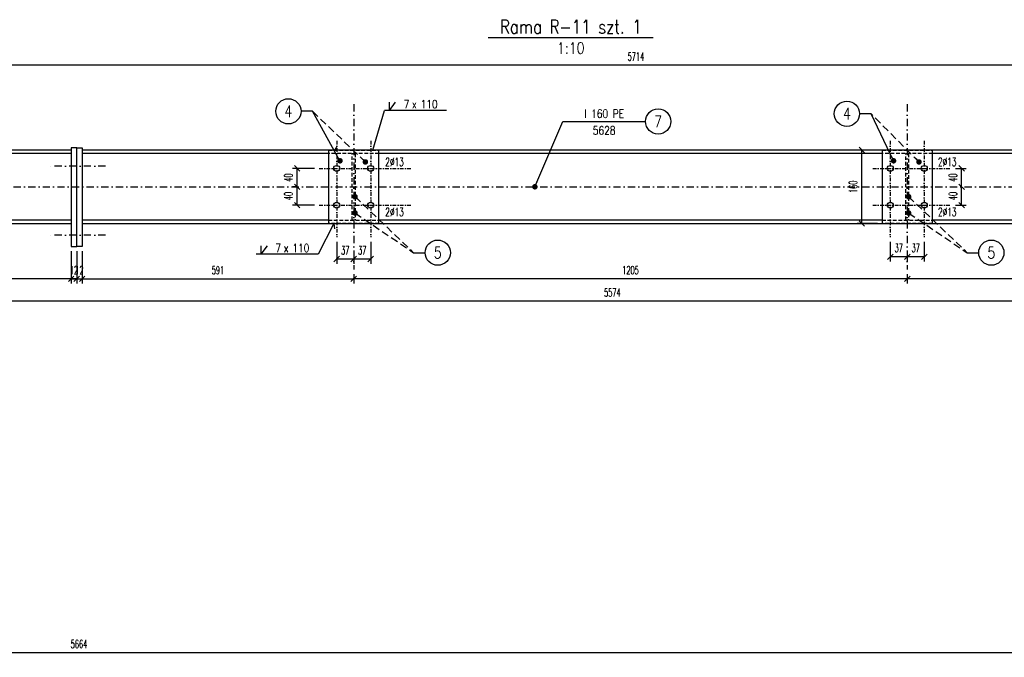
# Model space of a CAD drawing. Header units: millimetres. Extents: x -228255 to 14536, y -140109 to 119945.
# Tile 11 of 123: x -199358 to -197214, y 59036 to 60424. Entities that reach past the tile are written whole.
import ezdxf
from ezdxf.enums import TextEntityAlignment as Align

# ---------------------------------------------------------------- set-up
doc = ezdxf.new("R2010")
doc.units = ezdxf.units.MM
doc.header["$LTSCALE"] = 2.5
for name, pattern in [('DASHDOT', [25.4, 12.7, -6.35, 0, -6.35]), ('DASHDOT2', [12.7, 6.35, -3.175, 0, -3.175]), ('DASHED', [19.05, 12.7, -6.35]), ('DASHED2', [9.525, 6.35, -3.175])]:
    doc.linetypes.add(name, pattern=pattern)
for name, color, linetype in [('Gruba', 6, 'Continuous'), ('Opisy_stal', 7, 'Continuous'), ('Osie', 134, 'DASHDOT'), ('Osie_laczniki', 157, 'DASHDOT2'), ('stal', 4, 'Continuous'), ('Stal_nw', 181, 'DASHED2'), ('Tekst', 31, 'Continuous'), ('Wymiary', 86, 'Continuous')]:
    doc.layers.add(name, color=color, linetype=linetype)
doc.styles.get("Standard").update_dxf_attribs({"font": 'romans.shx', "width": 0.65})
doc.styles.add('style1', font='romand.shx', dxfattribs={"width": 0.8})
doc.styles.add('style3', font='romans.shx', dxfattribs={"width": 0.5})
doc.dimstyles.new('Skala_10', dxfattribs={"dimtxt": 18, "dimasz": 12, "dimexe": 10, "dimexo": 10, "dimgap": 10, "dimtad": 1, "dimdec": 0, "dimdsep": 46, "dimtxsty": 'style3', "dimblk": 'OBLIQUE', "dimcen": 0, "dimdle": 1, "dimclrd": 256, "dimclre": 256, "dimclrt": 31, "dimadec": 1, "dimazin": 0, "dimtfac": 1, "dimtdec": 0, "dimtix": 1, "dimtmove": 2, "dimatfit": 0, "dimldrblk": 'DOT', "dimfxl": 1, "dimtolj": 1, "dimtzin": 0, "dimlwd": -1, "dimlwe": -1, "dimarcsym": 0})
doc.dimstyles.new('Skala_10$7', dxfattribs={"dimscale": 0, "dimtxt": 18, "dimasz": 12, "dimexe": 10, "dimexo": 15, "dimgap": 5, "dimtad": 1, "dimdec": 0, "dimrnd": 0.5, "dimzin": 9, "dimdsep": 46, "dimtxsty": 'Standard', "dimblk1": 'OBLIQUE', "dimblk2": 'OBLIQUE', "dimsah": 1, "dimcen": 10, "dimdle": 10, "dimclrt": 31, "dimadec": 0, "dimazin": 0, "dimtfac": 1, "dimtdec": 0, "dimtmove": 2, "dimatfit": 3, "dimldrblk": 'DOT', "dimfxl": 1, "dimtolj": 1, "dimtzin": 9, "dimarcsym": 0})

# ---------------------------------------------------------------- blocks, each defined once
blk = doc.blocks.new('_Oblique')
at = {"color": 0, "linetype": 'ByBlock', "lineweight": -2}
blk.add_line((-0.5, -0.5), (0.5, 0.5), dxfattribs=at)
blk = doc.blocks.new('*D958')
at = {"layer": 'Defpoints', "color": 0, "ltscale": 0.5, "transparency": 16777216}
for p in [(-196396.6, 59890.8), (-197425.6, 59880.1), (-197425.6, 59859.6)]:
    blk.add_point(p, dxfattribs=at)
at = {"layer": 'Wymiary', "ltscale": 0.5, "transparency": 16777216}
for p, q in [((-197425.6, 59870.1), (-197425.6, 59849.6)), ((-196396.6, 59880.8), (-196396.6, 59849.6)), ((-196395.6, 59859.6), (-197426.6, 59859.6))]:
    blk.add_line(p, q, dxfattribs=at)
at = {"layer": 'Wymiary', "ltscale": 0.5, "transparency": 16777216, "xscale": 12, "yscale": 12, "zscale": 12, "rotation": 180}
blk.add_blockref('_Oblique', (-197425.6, 59859.6), dxfattribs=at)
at = {"layer": 'Wymiary', "ltscale": 0.5, "transparency": 16777216, "xscale": 12, "yscale": 12, "zscale": 12}
blk.add_blockref('_Oblique', (-196396.6, 59859.6), dxfattribs=at)
at = {"layer": 'Wymiary', "color": 31, "ltscale": 0.5, "transparency": 16777216, "insert": (-196911.1, 59878.6), "char_height": 18, "attachment_point": 5, "style": 'style3'}
blk.add_mtext('\\A1;1029', dxfattribs=at)
blk = doc.blocks.new('_Dot')
at = {"color": 0, "linetype": 'ByBlock', "lineweight": -2}
blk.add_line((-0.5, 0), (-1, 0), dxfattribs=at)
at = {"color": 0, "linetype": 'ByBlock', "const_width": 0.5}
blk.add_lwpolyline([(-0.25, 0, 1), (0.25, 0, 1)], format="xyb", close=True, dxfattribs=at)
blk = doc.blocks.new('*D959')
at = {"layer": 'Defpoints', "color": 0, "ltscale": 0.5, "transparency": 16777216}
for p in [(-198630.6, 59880.1), (-197425.6, 59880.1), (-198630.6, 59859.6)]:
    blk.add_point(p, dxfattribs=at)
at = {"layer": 'Wymiary', "ltscale": 0.5, "transparency": 16777216}
for p, q in [((-198630.6, 59870.1), (-198630.6, 59849.6)), ((-197425.6, 59870.1), (-197425.6, 59849.6)), ((-197424.6, 59859.6), (-198631.6, 59859.6))]:
    blk.add_line(p, q, dxfattribs=at)
at = {"layer": 'Wymiary', "ltscale": 0.5, "transparency": 16777216, "xscale": 12, "yscale": 12, "zscale": 12, "rotation": 180}
blk.add_blockref('_Oblique', (-198630.6, 59859.6), dxfattribs=at)
at = {"layer": 'Wymiary', "ltscale": 0.5, "transparency": 16777216, "xscale": 12, "yscale": 12, "zscale": 12}
blk.add_blockref('_Oblique', (-197425.6, 59859.6), dxfattribs=at)
at = {"layer": 'Wymiary', "color": 31, "ltscale": 0.5, "transparency": 16777216, "insert": (-198028.1, 59878.6), "char_height": 18, "attachment_point": 5, "style": 'style3'}
blk.add_mtext('\\A1;1205', dxfattribs=at)
blk = doc.blocks.new('*D960')
at = {"layer": 'Defpoints', "color": 0, "ltscale": 0.5, "transparency": 16777216}
for p in [(-199245.6, 59930.1), (-202070.6, 59890.8), (-202070.6, 59859.6)]:
    blk.add_point(p, dxfattribs=at)
at = {"layer": 'Wymiary', "ltscale": 0.5, "transparency": 16777216}
for p, q in [((-199245.6, 59920.1), (-199245.6, 59849.6)), ((-202070.6, 59880.8), (-202070.6, 59849.6)), ((-199244.6, 59859.6), (-202071.6, 59859.6))]:
    blk.add_line(p, q, dxfattribs=at)
at = {"layer": 'Wymiary', "ltscale": 0.5, "transparency": 16777216, "xscale": 12, "yscale": 12, "zscale": 12, "rotation": 180}
blk.add_blockref('_Oblique', (-202070.6, 59859.6), dxfattribs=at)
at = {"layer": 'Wymiary', "ltscale": 0.5, "transparency": 16777216, "xscale": 12, "yscale": 12, "zscale": 12}
blk.add_blockref('_Oblique', (-199245.6, 59859.6), dxfattribs=at)
at = {"layer": 'Wymiary', "color": 31, "ltscale": 0.5, "transparency": 16777216, "insert": (-200658.1, 59878.6), "char_height": 18, "attachment_point": 5, "style": 'style3'}
blk.add_mtext('\\A1;2825', dxfattribs=at)
blk = doc.blocks.new('*D962')
at = {"layer": 'Defpoints', "color": 0, "ltscale": 0.5, "transparency": 16777216}
for p in [(-197388.6, 59950.1), (-197425.6, 59921.7), (-197425.6, 59907.7)]:
    blk.add_point(p, dxfattribs=at)
at = {"layer": 'Wymiary', "ltscale": 0.5, "transparency": 16777216}
for p, q in [((-197388.6, 59940.1), (-197388.6, 59897.7)), ((-197387.6, 59907.7), (-197426.6, 59907.7)), ((-197425.6, 59911.7), (-197425.6, 59897.7))]:
    blk.add_line(p, q, dxfattribs=at)
at = {"layer": 'Wymiary', "ltscale": 0.5, "transparency": 16777216, "xscale": 12, "yscale": 12, "zscale": 12, "rotation": 180}
blk.add_blockref('_Oblique', (-197425.6, 59907.7), dxfattribs=at)
at = {"layer": 'Wymiary', "ltscale": 0.5, "transparency": 16777216, "xscale": 12, "yscale": 12, "zscale": 12}
blk.add_blockref('_Oblique', (-197388.6, 59907.7), dxfattribs=at)
at = {"layer": 'Wymiary', "color": 31, "ltscale": 0.5, "transparency": 16777216, "insert": (-197407.1, 59926.7), "char_height": 18, "attachment_point": 5, "style": 'style3'}
blk.add_mtext('\\A1;37', dxfattribs=at)
blk = doc.blocks.new('*D963')
at = {"layer": 'Defpoints', "color": 0, "ltscale": 0.5, "transparency": 16777216}
for p in [(-197462.6, 59950.1), (-197462.6, 59907.7), (-197425.6, 59921.7)]:
    blk.add_point(p, dxfattribs=at)
at = {"layer": 'Wymiary', "ltscale": 0.5, "transparency": 16777216}
for p, q in [((-197462.6, 59940.1), (-197462.6, 59897.7)), ((-197424.6, 59907.7), (-197463.6, 59907.7)), ((-197425.6, 59911.7), (-197425.6, 59897.7))]:
    blk.add_line(p, q, dxfattribs=at)
at = {"layer": 'Wymiary', "ltscale": 0.5, "transparency": 16777216, "xscale": 12, "yscale": 12, "zscale": 12, "rotation": 180}
blk.add_blockref('_Oblique', (-197462.6, 59907.7), dxfattribs=at)
at = {"layer": 'Wymiary', "ltscale": 0.5, "transparency": 16777216, "xscale": 12, "yscale": 12, "zscale": 12}
blk.add_blockref('_Oblique', (-197425.6, 59907.7), dxfattribs=at)
at = {"layer": 'Wymiary', "color": 31, "ltscale": 0.5, "transparency": 16777216, "insert": (-197444.1, 59926.7), "char_height": 18, "attachment_point": 5, "style": 'style3'}
blk.add_mtext('\\A1;37', dxfattribs=at)
blk = doc.blocks.new('*D964')
at = {"layer": 'Defpoints', "color": 0, "ltscale": 0.5, "transparency": 16777216}
for p in [(-198593.6, 59950.1), (-198630.6, 59918.9), (-198630.6, 59902.7)]:
    blk.add_point(p, dxfattribs=at)
at = {"layer": 'Wymiary', "ltscale": 0.5, "transparency": 16777216}
for p, q in [((-198593.6, 59940.1), (-198593.6, 59892.7)), ((-198630.6, 59908.9), (-198630.6, 59892.7)), ((-198592.6, 59902.7), (-198631.6, 59902.7))]:
    blk.add_line(p, q, dxfattribs=at)
at = {"layer": 'Wymiary', "ltscale": 0.5, "transparency": 16777216, "xscale": 12, "yscale": 12, "zscale": 12, "rotation": 180}
blk.add_blockref('_Oblique', (-198630.6, 59902.7), dxfattribs=at)
at = {"layer": 'Wymiary', "ltscale": 0.5, "transparency": 16777216, "xscale": 12, "yscale": 12, "zscale": 12}
blk.add_blockref('_Oblique', (-198593.6, 59902.7), dxfattribs=at)
at = {"layer": 'Wymiary', "color": 31, "ltscale": 0.5, "transparency": 16777216, "insert": (-198612.1, 59921.7), "char_height": 18, "attachment_point": 5, "style": 'style3'}
blk.add_mtext('\\A1;37', dxfattribs=at)
blk = doc.blocks.new('*D965')
at = {"layer": 'Defpoints', "color": 0, "ltscale": 0.5, "transparency": 16777216}
for p in [(-198667.6, 59950.1), (-198630.6, 59918.9), (-198667.6, 59902.7)]:
    blk.add_point(p, dxfattribs=at)
at = {"layer": 'Wymiary', "ltscale": 0.5, "transparency": 16777216}
for p, q in [((-198667.6, 59940.1), (-198667.6, 59892.7)), ((-198630.6, 59908.9), (-198630.6, 59892.7)), ((-198629.6, 59902.7), (-198668.6, 59902.7))]:
    blk.add_line(p, q, dxfattribs=at)
at = {"layer": 'Wymiary', "ltscale": 0.5, "transparency": 16777216, "xscale": 12, "yscale": 12, "zscale": 12, "rotation": 180}
blk.add_blockref('_Oblique', (-198667.6, 59902.7), dxfattribs=at)
at = {"layer": 'Wymiary', "ltscale": 0.5, "transparency": 16777216, "xscale": 12, "yscale": 12, "zscale": 12}
blk.add_blockref('_Oblique', (-198630.6, 59902.7), dxfattribs=at)
at = {"layer": 'Wymiary', "color": 31, "ltscale": 0.5, "transparency": 16777216, "insert": (-198649.1, 59921.7), "char_height": 18, "attachment_point": 5, "style": 'style3'}
blk.add_mtext('\\A1;37', dxfattribs=at)
blk = doc.blocks.new('*D966')
at = {"layer": 'Defpoints', "color": 0, "ltscale": 0.5, "transparency": 16777216}
for p in [(-197307.3, 60060.1), (-197307.3, 60060.1), (-197330.6, 60020.1)]:
    blk.add_point(p, dxfattribs=at)
at = {"layer": 'Wymiary', "ltscale": 0.5, "transparency": 16777216}
for p, q in [((-197307.3, 60019.1), (-197307.3, 60061.1)), ((-197320.6, 60020.1), (-197297.3, 60020.1))]:
    blk.add_line(p, q, dxfattribs=at)
at = {"layer": 'Wymiary', "ltscale": 0.5, "transparency": 16777216, "xscale": 12, "yscale": 12, "zscale": 12}
for p, rotation in [((-197307.3, 60060.1), 90), ((-197307.3, 60020.1), 270)]:
    blk.add_blockref('_Oblique', p, dxfattribs=dict(at, rotation=rotation))
at = {"layer": 'Wymiary', "color": 31, "ltscale": 0.5, "transparency": 16777216, "insert": (-197326.3, 60040.1), "char_height": 18, "attachment_point": 5, "rotation": 90, "style": 'style3'}
blk.add_mtext('\\A1;40', dxfattribs=at)
blk = doc.blocks.new('*D967')
at = {"layer": 'Defpoints', "color": 0, "ltscale": 0.5, "transparency": 16777216}
for p in [(-197330.6, 60100.1), (-197307.3, 60100.1), (-197307.3, 60060.1)]:
    blk.add_point(p, dxfattribs=at)
at = {"layer": 'Wymiary', "ltscale": 0.5, "transparency": 16777216}
for p, q in [((-197320.6, 60100.1), (-197297.3, 60100.1)), ((-197307.3, 60059.1), (-197307.3, 60101.1))]:
    blk.add_line(p, q, dxfattribs=at)
at = {"layer": 'Wymiary', "ltscale": 0.5, "transparency": 16777216, "xscale": 12, "yscale": 12, "zscale": 12}
for p, rotation in [((-197307.3, 60100.1), 90), ((-197307.3, 60060.1), 270)]:
    blk.add_blockref('_Oblique', p, dxfattribs=dict(at, rotation=rotation))
at = {"layer": 'Wymiary', "color": 31, "ltscale": 0.5, "transparency": 16777216, "insert": (-197326.3, 60080.1), "char_height": 18, "attachment_point": 5, "rotation": 90, "style": 'style3'}
blk.add_mtext('\\A1;40', dxfattribs=at)
blk = doc.blocks.new('*D968')
at = {"layer": 'Defpoints', "color": 0, "ltscale": 0.5, "transparency": 16777216}
for p in [(-198753.7, 60060.1), (-198746.9, 60060.1), (-198705.6, 60020.1)]:
    blk.add_point(p, dxfattribs=at)
at = {"layer": 'Wymiary', "ltscale": 0.5, "transparency": 16777216}
for p, q in [((-198756.9, 60060.1), (-198763.7, 60060.1)), ((-198753.7, 60019.1), (-198753.7, 60061.1)), ((-198715.6, 60020.1), (-198763.7, 60020.1))]:
    blk.add_line(p, q, dxfattribs=at)
at = {"layer": 'Wymiary', "ltscale": 0.5, "transparency": 16777216, "xscale": 12, "yscale": 12, "zscale": 12}
for p, rotation in [((-198753.7, 60060.1), 90), ((-198753.7, 60020.1), 270)]:
    blk.add_blockref('_Oblique', p, dxfattribs=dict(at, rotation=rotation))
at = {"layer": 'Wymiary', "color": 31, "ltscale": 0.5, "transparency": 16777216, "insert": (-198772.7, 60040.1), "char_height": 18, "attachment_point": 5, "rotation": 90, "style": 'style3'}
blk.add_mtext('\\A1;40', dxfattribs=at)
blk = doc.blocks.new('*D969')
at = {"layer": 'Defpoints', "color": 0, "ltscale": 0.5, "transparency": 16777216}
for p in [(-198753.7, 60100.1), (-198705.6, 60100.1), (-198746.9, 60060.1)]:
    blk.add_point(p, dxfattribs=at)
at = {"layer": 'Wymiary', "ltscale": 0.5, "transparency": 16777216}
for p, q in [((-198715.6, 60100.1), (-198763.7, 60100.1)), ((-198753.7, 60059.1), (-198753.7, 60101.1)), ((-198756.9, 60060.1), (-198763.7, 60060.1))]:
    blk.add_line(p, q, dxfattribs=at)
at = {"layer": 'Wymiary', "ltscale": 0.5, "transparency": 16777216, "xscale": 12, "yscale": 12, "zscale": 12}
for p, rotation in [((-198753.7, 60100.1), 90), ((-198753.7, 60060.1), 270)]:
    blk.add_blockref('_Oblique', p, dxfattribs=dict(at, rotation=rotation))
at = {"layer": 'Wymiary', "color": 31, "ltscale": 0.5, "transparency": 16777216, "insert": (-198772.7, 60080.1), "char_height": 18, "attachment_point": 5, "rotation": 90, "style": 'style3'}
blk.add_mtext('\\A1;40', dxfattribs=at)
blk = doc.blocks.new('Op_el_prawy')
at = {"color": 7}
blk.add_line((0, 0), (180, 0), dxfattribs=at)
blk.add_circle((207.5, 0), 27.5, dxfattribs=at)
at = {"color": 31, "width": 0.8}
for tag, p in [('ZK_120X120X5', (90, 7.803)), ('1000', (90, -28.62))]:
    blk.add_attdef(tag, text='', height=18, dxfattribs=at).set_placement(p, align=Align.CENTER)
blk.add_attdef('22', text='', height=25, dxfattribs=at).set_placement((207.5, 0), align=Align.MIDDLE)
blk = doc.blocks.new('*D643')
at = {"layer": 'Defpoints', "color": 0, "ltscale": 0.5, "transparency": 16777216}
for p in [(-197524.6, 60140.1), (-197480.6, 60140.1), (-197480.6, 59980.1)]:
    blk.add_point(p, dxfattribs=at)
at = {"layer": 'Wymiary', "ltscale": 0.5, "transparency": 16777216}
for p, q in [((-197490.6, 60140.1), (-197534.6, 60140.1)), ((-197524.6, 59979.1), (-197524.6, 60141.1)), ((-197490.6, 59980.1), (-197534.6, 59980.1))]:
    blk.add_line(p, q, dxfattribs=at)
at = {"layer": 'Wymiary', "ltscale": 0.5, "transparency": 16777216, "xscale": 12, "yscale": 12, "zscale": 12}
for p, rotation in [((-197524.6, 60140.1), 90), ((-197524.6, 59980.1), 270)]:
    blk.add_blockref('_Oblique', p, dxfattribs=dict(at, rotation=rotation))
at = {"layer": 'Wymiary', "color": 31, "ltscale": 0.5, "transparency": 16777216, "insert": (-197543.6, 60060.1), "char_height": 18, "attachment_point": 5, "rotation": 90, "style": 'style3'}
blk.add_mtext('\\A1;160', dxfattribs=at)
blk = doc.blocks.new('Elem_prawy')
at = {"color": 7}
blk.add_line((0, 0), (25, 0), dxfattribs=at)
blk.add_circle((52.5, 0), 27.5, dxfattribs=at)
at = {"color": 31, "width": 0.8}
blk.add_attdef('22', text='', height=25, dxfattribs=at).set_placement((52.5, 0), align=Align.MIDDLE)
blk = doc.blocks.new('pol_V_lewa')
at = {"color": 7}
for p, q in [((0, 0), (-135, 0)), ((-124, 0), (-110.5, 18)), ((-124, 0), (-124, 18))]:
    blk.add_line(p, q, dxfattribs=at)
at = {"color": 31, "width": 0.8}
blk.add_text('x', height=18, dxfattribs=at).set_placement((-74.9, 4.5))
blk.add_attdef('22', text='', height=18, dxfattribs=at).set_placement((-80.5, 4.5), align=Align.RIGHT)
blk.add_attdef('9999', (-56.2, 4.5), '', height=18, dxfattribs=at)
blk = doc.blocks.new('pol_V_prawa')
at = {"color": 7}
for p, q in [((135, 0), (0, 0)), ((11, 0), (24.5, 18)), ((11, 0), (11, 18))]:
    blk.add_line(p, q, dxfattribs=at)
at = {"color": 31, "width": 0.8}
blk.add_text('x', height=18, dxfattribs=at).set_placement((60.1, 4.5))
blk.add_attdef('22', text='', height=18, dxfattribs=at).set_placement((54.5, 4.5), align=Align.RIGHT)
blk.add_attdef('9999', (78.8, 4.5), '', height=18, dxfattribs=at)
blk = doc.blocks.new('Elem_lewy')
at = {"color": 7}
blk.add_line((0, 0), (-25, 0), dxfattribs=at)
blk.add_circle((-52.5, 0), 27.5, dxfattribs=at)
at = {"color": 31, "width": 0.8}
blk.add_attdef('22', text='', height=25, dxfattribs=at).set_placement((-52.5, 0), align=Align.MIDDLE)
blk = doc.blocks.new('*D645')
at = {"layer": 'Defpoints', "color": 0, "ltscale": 0.5, "transparency": 16777216}
for p in [(-202020.6, 59826.3), (-196446.6, 59826.3), (-202020.6, 59811)]:
    blk.add_point(p, dxfattribs=at)
at = {"layer": 'Wymiary', "ltscale": 0.5, "transparency": 16777216}
for p, q in [((-196445.6, 59811), (-202021.6, 59811)), ((-202020.6, 59816.3), (-202020.6, 59801)), ((-196446.6, 59816.3), (-196446.6, 59801))]:
    blk.add_line(p, q, dxfattribs=at)
at = {"layer": 'Wymiary', "ltscale": 0.5, "transparency": 16777216, "xscale": 12, "yscale": 12, "zscale": 12, "rotation": 180}
blk.add_blockref('_Oblique', (-202020.6, 59811), dxfattribs=at)
at = {"layer": 'Wymiary', "ltscale": 0.5, "transparency": 16777216, "xscale": 12, "yscale": 12, "zscale": 12}
blk.add_blockref('_Oblique', (-196446.6, 59811), dxfattribs=at)
at = {"layer": 'Wymiary', "color": 31, "ltscale": 0.5, "transparency": 16777216, "insert": (-198067.6, 59830), "char_height": 18, "attachment_point": 5, "style": 'style3'}
blk.add_mtext('\\A1;5574', dxfattribs=at)
blk = doc.blocks.new('*D647')
at = {"layer": 'Defpoints', "color": 0, "ltscale": 0.5, "transparency": 16777216}
for p in [(-202060.6, 59976.1), (-196396.6, 59090), (-202060.6, 59045.7)]:
    blk.add_point(p, dxfattribs=at)
at = {"layer": 'Wymiary', "ltscale": 0.5, "transparency": 16777216}
for p, q in [((-202060.6, 59966.1), (-202060.6, 59035.7)), ((-196396.6, 59080), (-196396.6, 59035.7)), ((-196395.6, 59045.7), (-202061.6, 59045.7))]:
    blk.add_line(p, q, dxfattribs=at)
at = {"layer": 'Wymiary', "ltscale": 0.5, "transparency": 16777216, "xscale": 12, "yscale": 12, "zscale": 12, "rotation": 180}
blk.add_blockref('_Oblique', (-202060.6, 59045.7), dxfattribs=at)
at = {"layer": 'Wymiary', "ltscale": 0.5, "transparency": 16777216, "xscale": 12, "yscale": 12, "zscale": 12}
blk.add_blockref('_Oblique', (-196396.6, 59045.7), dxfattribs=at)
at = {"layer": 'Wymiary', "color": 31, "ltscale": 0.5, "transparency": 16777216, "insert": (-199228.6, 59064.7), "char_height": 18, "attachment_point": 5, "style": 'style3'}
blk.add_mtext('\\A1;5664', dxfattribs=at)
blk = doc.blocks.new('*D648')
at = {"layer": 'Defpoints', "color": 0, "ltscale": 0.5, "transparency": 16777216}
for p in [(-202060.6, 60324.6), (-202060.6, 60145.1), (-196346.6, 60155.1)]:
    blk.add_point(p, dxfattribs=at)
at = {"layer": 'Wymiary', "ltscale": 0.5, "transparency": 16777216}
for p, q in [((-202060.6, 60155.1), (-202060.6, 60334.6)), ((-196346.6, 60165.1), (-196346.6, 60334.6)), ((-196345.6, 60324.6), (-202061.6, 60324.6))]:
    blk.add_line(p, q, dxfattribs=at)
at = {"layer": 'Wymiary', "ltscale": 0.5, "transparency": 16777216, "xscale": 12, "yscale": 12, "zscale": 12, "rotation": 180}
blk.add_blockref('_Oblique', (-202060.6, 60324.6), dxfattribs=at)
at = {"layer": 'Wymiary', "ltscale": 0.5, "transparency": 16777216, "xscale": 12, "yscale": 12, "zscale": 12}
blk.add_blockref('_Oblique', (-196346.6, 60324.6), dxfattribs=at)
at = {"layer": 'Wymiary', "color": 31, "ltscale": 0.5, "transparency": 16777216, "insert": (-198016.3, 60343.6), "char_height": 18, "attachment_point": 5, "style": 'style3'}
blk.add_mtext('\\A1;5714', dxfattribs=at)
blk = doc.blocks.new('*D911')
at = {"layer": 'Defpoints', "color": 0, "ltscale": 0.5, "transparency": 16777216}
for p in [(-199245.6, 59930.1), (-199233.6, 59930.1), (-199233.6, 59859.6)]:
    blk.add_point(p, dxfattribs=at)
at = {"layer": 'Wymiary', "ltscale": 0.5, "transparency": 16777216}
for p, q in [((-199245.6, 59920.1), (-199245.6, 59849.6)), ((-199233.6, 59920.1), (-199233.6, 59849.6)), ((-199245.6, 59859.6), (-199257.6, 59859.6)), ((-199245.6, 59859.6), (-199233.6, 59859.6)), ((-199233.6, 59859.6), (-199221.6, 59859.6))]:
    blk.add_line(p, q, dxfattribs=at)
at = {"layer": 'Wymiary', "ltscale": 0.5, "transparency": 16777216, "xscale": 12, "yscale": 12, "zscale": 12}
blk.add_blockref('_Oblique', (-199245.6, 59859.6), dxfattribs=at)
at = {"layer": 'Wymiary', "ltscale": 0.5, "transparency": 16777216, "xscale": 12, "yscale": 12, "zscale": 12, "rotation": 180}
blk.add_blockref('_Oblique', (-199233.6, 59859.6), dxfattribs=at)
at = {"layer": 'Wymiary', "color": 31, "ltscale": 0.5, "transparency": 16777216, "insert": (-199239.6, 59878.6), "char_height": 18, "attachment_point": 5, "style": 'style3'}
blk.add_mtext('\\A1;12', dxfattribs=at)
blk = doc.blocks.new('*D912')
at = {"layer": 'Defpoints', "color": 0, "ltscale": 0.5, "transparency": 16777216}
for p in [(-199233.6, 59930.1), (-199221.6, 59930.1), (-199221.6, 59859.6)]:
    blk.add_point(p, dxfattribs=at)
at = {"layer": 'Wymiary', "ltscale": 0.5, "transparency": 16777216}
for p, q in [((-199233.6, 59920.1), (-199233.6, 59849.6)), ((-199221.6, 59920.1), (-199221.6, 59849.6)), ((-199233.6, 59859.6), (-199245.6, 59859.6)), ((-199233.6, 59859.6), (-199221.6, 59859.6)), ((-199221.6, 59859.6), (-199209.6, 59859.6))]:
    blk.add_line(p, q, dxfattribs=at)
at = {"layer": 'Wymiary', "ltscale": 0.5, "transparency": 16777216, "xscale": 12, "yscale": 12, "zscale": 12}
blk.add_blockref('_Oblique', (-199233.6, 59859.6), dxfattribs=at)
at = {"layer": 'Wymiary', "ltscale": 0.5, "transparency": 16777216, "xscale": 12, "yscale": 12, "zscale": 12, "rotation": 180}
blk.add_blockref('_Oblique', (-199221.6, 59859.6), dxfattribs=at)
at = {"layer": 'Wymiary', "color": 31, "ltscale": 0.5, "transparency": 16777216, "insert": (-199227.6, 59878.6), "char_height": 18, "attachment_point": 5, "style": 'style3'}
blk.add_mtext('\\A1;12', dxfattribs=at)
blk = doc.blocks.new('*D913')
at = {"layer": 'Defpoints', "color": 0, "ltscale": 0.5, "transparency": 16777216}
for p in [(-199221.6, 59930.1), (-198630.6, 59880.1), (-198630.6, 59859.6)]:
    blk.add_point(p, dxfattribs=at)
at = {"layer": 'Wymiary', "ltscale": 0.5, "transparency": 16777216}
for p, q in [((-199221.6, 59920.1), (-199221.6, 59849.6)), ((-198630.6, 59870.1), (-198630.6, 59849.6)), ((-199222.6, 59859.6), (-198629.6, 59859.6))]:
    blk.add_line(p, q, dxfattribs=at)
at = {"layer": 'Wymiary', "ltscale": 0.5, "transparency": 16777216, "xscale": 12, "yscale": 12, "zscale": 12, "rotation": 180}
blk.add_blockref('_Oblique', (-199221.6, 59859.6), dxfattribs=at)
at = {"layer": 'Wymiary', "ltscale": 0.5, "transparency": 16777216, "xscale": 12, "yscale": 12, "zscale": 12}
blk.add_blockref('_Oblique', (-198630.6, 59859.6), dxfattribs=at)
at = {"layer": 'Wymiary', "color": 31, "ltscale": 0.5, "transparency": 16777216, "insert": (-198926.1, 59878.6), "char_height": 18, "attachment_point": 5, "style": 'style3'}
blk.add_mtext('\\A1;591', dxfattribs=at)

msp = doc.modelspace()

# ---------------------------------------------------------------- linework, layer by layer
at = {"layer": 'Gruba', "const_width": 3}
msp.add_lwpolyline([(-197978.14, 60384.48), (-198338.14, 60384.48)], dxfattribs=at)
at = {"layer": 'Opisy_stal', "ltscale": 0.5}
for p, q in [((-198588.73, 60140.06), (-198563.83, 60226.4)), ((-198667.82, 60146.44), (-198672.48, 60140.06)), ((-198674.2, 59980.06), (-198708.05, 59913.36)), ((-198674.2, 59980.06), (-198672.64, 59968.6))]:
    msp.add_line(p, q, dxfattribs=at)
at = {"layer": 'Osie', "ltscale": 0.5}
for p, q in [((-198630.61, 60240.06), (-198630.61, 59880.06)), ((-197425.61, 60240.06), (-197425.61, 59880.06)), ((-199170.61, 60105.06), (-199295.61, 60105.06)), ((-202269.61, 60060.06), (-196196.61, 60060.06)), ((-199170.61, 59955.06), (-199295.61, 59955.06))]:
    msp.add_line(p, q, dxfattribs=at)
at = {"layer": 'Osie_laczniki', "ltscale": 0.5}
for p, q in [((-198667.61, 60160.06), (-198667.61, 59950.06)), ((-198593.61, 60160.06), (-198593.61, 59950.06)), ((-197462.61, 60160.06), (-197462.61, 59950.06)), ((-197388.61, 60160.06), (-197388.61, 59950.06)), ((-198705.61, 60100.06), (-198505.61, 60100.06)), ((-197500.61, 60100.06), (-197330.61, 60100.06)), ((-198705.61, 60020.06), (-198505.61, 60020.06)), ((-197500.61, 60020.06), (-197330.61, 60020.06))]:
    msp.add_line(p, q, dxfattribs=at)
at = {"layer": 'stal', "ltscale": 0.5}
for p, q in [((-199245.61, 60132.66), (-202020.61, 60132.66)), ((-198685.61, 60132.66), (-199221.61, 60132.66)), ((-197480.61, 60132.66), (-198575.61, 60132.66)), ((-196446.61, 60132.66), (-197370.61, 60132.66)), ((-199245.61, 59987.46), (-202020.61, 59987.46)), ((-198685.61, 59987.46), (-199221.61, 59987.46)), ((-197480.61, 59987.46), (-198575.61, 59987.46)), ((-196446.61, 59987.46), (-197370.61, 59987.46))]:
    msp.add_line(p, q, dxfattribs=at)
for points in [[(-199245.61, 60140.06), (-202020.61, 60140.06)], [(-198685.61, 60140.06), (-199221.61, 60140.06)], [(-197480.61, 60140.06), (-198575.61, 60140.06)], [(-197370.61, 59980.06), (-196446.61, 59980.06), (-196446.61, 60140.06), (-197370.61, 60140.06)], [(-202020.61, 59980.06), (-199245.61, 59980.06)], [(-199221.61, 59980.06), (-198685.61, 59980.06)], [(-198575.61, 59980.06), (-197480.61, 59980.06)]]:
    msp.add_lwpolyline(points, dxfattribs=at)
for points in [[(-199245.61, 59930.06), (-199233.61, 59930.06), (-199233.61, 60145.06), (-199245.61, 60145.06)], [(-199221.61, 59930.06), (-199233.61, 59930.06), (-199233.61, 60145.06), (-199221.61, 60145.06)]]:
    msp.add_lwpolyline(points, close=True, dxfattribs=at)
at = {"layer": 'stal'}
for points in [[(-198575.61, 60140.06), (-198685.61, 60140.06), (-198685.61, 59980.06), (-198575.61, 59980.06)], [(-197370.61, 60140.06), (-197480.61, 60140.06), (-197480.61, 59980.06), (-197370.61, 59980.06)]]:
    msp.add_lwpolyline(points, close=True, dxfattribs=at)
for centre in [(-198667.61, 60100.06), (-198593.61, 60100.06), (-197462.61, 60100.06), (-197388.61, 60100.06), (-198667.61, 60020.06), (-198593.61, 60020.06), (-197462.61, 60020.06), (-197388.61, 60020.06)]:
    msp.add_circle(centre, 6.5, dxfattribs=at)
at = {"layer": 'Stal_nw', "ltscale": 0.5}
for p, q in [((-198685.61, 60140.06), (-198575.61, 60140.06)), ((-197480.61, 60140.06), (-197370.61, 60140.06)), ((-198575.61, 60132.66), (-198685.61, 60132.66)), ((-197370.61, 60132.66), (-197480.61, 60132.66)), ((-198685.61, 59987.46), (-198575.61, 59987.46)), ((-198575.61, 59980.06), (-198685.61, 59980.06)), ((-197480.61, 59987.46), (-197370.61, 59987.46)), ((-197370.61, 59980.06), (-197480.61, 59980.06))]:
    msp.add_line(p, q, dxfattribs=at)
for points in [[(-198627.61, 59987.46), (-198633.61, 59987.46), (-198633.61, 60132.66), (-198627.61, 60132.66)], [(-197422.61, 59987.46), (-197428.61, 59987.46), (-197428.61, 60132.66), (-197422.61, 60132.66)]]:
    msp.add_lwpolyline(points, close=True, dxfattribs=at)

# ---------------------------------------------------------------- block references
at = {"layer": 'Opisy_stal', "ltscale": 0.5}
for name, p, values in [('Elem_lewy', (-198720.27, 60224.39), {'22': '4'}), ('pol_V_prawa', (-198563.83, 60226.4), {'9999': '110', '22': '7'}), ('Elem_lewy', (-197504.5, 60219.12), {'22': '4'}), ('Op_el_prawy', (-198175.4, 60202.37), {'1000': '5628', 'ZK_120X120X5': 'I 160 PE', '22': '7'}), ('pol_V_lewa', (-198708.05, 59913.36), {'22': '7', '9999': '110'}), ('Elem_prawy', (-198500.19, 59916.59), {'22': '5'}), ('Elem_prawy', (-197295.19, 59916.59), {'22': '5'})]:
    msp.add_blockref(name, p, dxfattribs=at).add_auto_attribs(values)

# ---------------------------------------------------------------- texts
at = {"layer": 'Gruba', "style": 'style1', "width": 0.8}
msp.add_text('Rama R-11 szt. 1', height=30, dxfattribs=at).set_placement((-198158.14, 60384.48), align=Align.BOTTOM_CENTER)
msp.add_text('1:10', height=25, dxfattribs=at).set_placement((-198158.14, 60374.48), align=Align.TOP_CENTER)
at = {"layer": 'Tekst', "ltscale": 0.5, "width": 0.65}
for p in [(-198561.82, 60105.26), (-197358.77, 60105.26), (-198561.82, 59996.21), (-197358.77, 59996.21)]:
    msp.add_text('2%%C13', height=18, dxfattribs=at).set_placement(p)

# ---------------------------------------------------------------- dimensions: what is measured, and where the dimension line sits
at = {"layer": 'Wymiary', "ltscale": 0.5}
for base, p1, p2, picture, middle in [((-202060.61, 60324.64), (-196346.61, 60155.06), (-202060.61, 60145.06), '*D648', (-198016.28, 60343.64)), ((-202020.61, 59811.01), (-196446.61, 59826.34), (-202020.61, 59826.34), '*D645', (-198067.61, 59830.01))]:
    dim = msp.add_linear_dim(base=base, p1=p1, p2=p2, angle=180, dimstyle='Skala_10', dxfattribs=at)
    dim.commit()
    dim.dimension.update_dxf_attribs({"geometry": picture, "text_midpoint": middle, "dimtype": 160})
for base, p1, p2, angle, picture, middle in [((-197524.59, 60140.06), (-197480.61, 59980.06), (-197480.61, 60140.06), 90, '*D643', (-197543.59, 60060.06)), ((-198753.66, 60100.06), (-198746.94, 60060.06), (-198705.61, 60100.06), 90, '*D969', (-198772.66, 60080.06)), ((-197307.34, 60100.06), (-197307.34, 60060.06), (-197330.61, 60100.06), 90, '*D967', (-197326.34, 60080.06)), ((-198753.66, 60060.06), (-198705.61, 60020.06), (-198746.94, 60060.06), 90, '*D968', (-198772.66, 60040.06)), ((-197307.34, 60060.06), (-197330.61, 60020.06), (-197307.34, 60060.06), 90, '*D966', (-197326.34, 60040.06)), ((-202060.61, 59045.72), (-196396.61, 59090.05), (-202060.61, 59976.06), 180, '*D647', (-199228.61, 59064.72)), ((-198667.61, 59902.69), (-198630.61, 59918.9), (-198667.61, 59950.06), 180, '*D965', (-198649.11, 59921.69)), ((-198630.61, 59902.69), (-198593.61, 59950.06), (-198630.61, 59918.9), 180, '*D964', (-198612.11, 59921.69)), ((-197462.61, 59907.71), (-197425.61, 59921.67), (-197462.61, 59950.06), 180, '*D963', (-197444.11, 59926.71)), ((-197425.61, 59907.71), (-197388.61, 59950.06), (-197425.61, 59921.67), 180, '*D962', (-197407.11, 59926.71)), ((-202070.61, 59859.61), (-199245.61, 59930.06), (-202070.61, 59890.8), 180, '*D960', (-200658.11, 59878.61)), ((-198630.61, 59859.61), (-197425.61, 59880.06), (-198630.61, 59880.06), 180, '*D959', (-198028.11, 59878.61)), ((-197425.61, 59859.61), (-196396.61, 59890.8), (-197425.61, 59880.06), 180, '*D958', (-196911.11, 59878.61))]:
    dim = msp.add_linear_dim(base=base, p1=p1, p2=p2, angle=angle, dimstyle='Skala_10', dxfattribs=at)
    dim.commit()
    dim.dimension.update_dxf_attribs({"geometry": picture, "text_midpoint": middle})
for base, p1, p2, picture, middle in [((-199233.61, 59859.61), (-199245.61, 59930.06), (-199233.61, 59930.06), '*D911', (-199239.61, 59878.61)), ((-199221.61, 59859.61), (-199233.61, 59930.06), (-199221.61, 59930.06), '*D912', (-199227.61, 59878.61)), ((-198630.61, 59859.61), (-199221.61, 59930.06), (-198630.61, 59880.06), '*D913', (-198926.11, 59878.61))]:
    dim = msp.add_linear_dim(base=base, p1=p1, p2=p2, dimstyle='Skala_10', dxfattribs=at)
    dim.commit()
    dim.dimension.update_dxf_attribs({"geometry": picture, "text_midpoint": middle})

# ---------------------------------------------------------------- leaders
at = {"layer": 'Opisy_stal', "ltscale": 0.5}
for points in [[(-198660.45, 60116.65), (-198720.27, 60224.39)], [(-197455.45, 60116.65), (-197504.5, 60219.12)], [(-198236.18, 60060.06), (-198175.4, 60202.37)]]:
    msp.add_leader(points, dimstyle='Skala_10$7', override={"dimscale": 1, "dimtad": 0}, dxfattribs=at)
at = {"layer": 'Opisy_stal', "linetype": 'DASHED', "ltscale": 0.5}
for points in [[(-198605.14, 60114.15), (-198720.27, 60224.39)], [(-197400.14, 60114.15), (-197504.5, 60219.12)], [(-198627.61, 60038.42), (-198500.19, 59916.59)], [(-197422.61, 60038.42), (-197295.19, 59916.59)], [(-198627.61, 60002.96), (-198500.19, 59916.59)], [(-197422.61, 60002.96), (-197295.19, 59916.59)]]:
    msp.add_leader(points, dimstyle='Skala_10$7', override={"dimscale": 1, "dimtad": 0}, dxfattribs=at)

doc.saveas('drawing.dxf')
